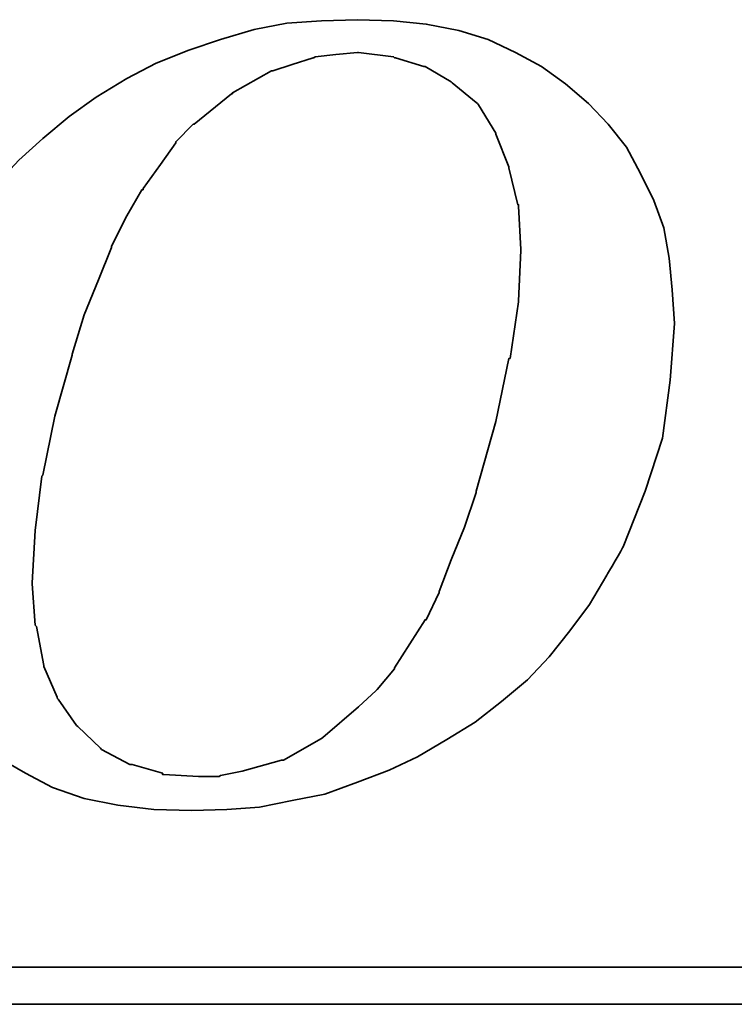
# Model space of a CAD drawing. Header units: millimetres. Extents: x 7 to 218, y -8 to 169.
# Tile 49 of 64: x 182.32 to 185.16, y 82.03 to 85.94. Entities that reach past the tile are written whole.
import ezdxf

# ---------------------------------------------------------------- set-up
doc = ezdxf.new("R2010")
doc.units = ezdxf.units.MM
doc.header["$LTSCALE"] = 0.2
doc.layers.add('layer 1', color=7, linetype='CONTINUOUS')

msp = doc.modelspace()

# ---------------------------------------------------------------- linework, layer by layer
at = {"layer": 'layer 1', "color": 1, "lineweight": 35}
for points, knots in [([(182.0686, 83.1694), (182.0686, 83.1694), (182.146, 83.0875), (182.146, 83.0875), (182.146, 83.0875), (182.146, 83.0875), (182.241, 83.0096), (182.241, 83.0096), (182.241, 83.0096), (182.241, 83.0096), (182.3445, 82.9498), (182.3445, 82.9498), (182.3445, 82.9498), (182.3445, 82.9498), (182.4525, 82.8931), (182.4525, 82.8931), (182.4525, 82.8931), (182.4525, 82.8931), (182.5776, 82.8499), (182.5776, 82.8499), (182.5776, 82.8499), (182.5776, 82.8499), (182.7117, 82.8238), (182.7117, 82.8238), (182.7117, 82.8238), (182.7117, 82.8238), (182.8543, 82.8067), (182.8543, 82.8067), (182.8543, 82.8067), (182.8543, 82.8067), (183.0051, 82.8022), (183.0051, 82.8022), (183.0051, 82.8022), (183.0051, 82.8022), (183.1437, 82.8067), (183.1437, 82.8067), (183.1437, 82.8067), (183.1437, 82.8067), (183.2728, 82.8157), (183.2728, 82.8157), (183.2728, 82.8157), (183.2728, 82.8157), (183.4024, 82.8413), (183.4024, 82.8413), (183.4024, 82.8413), (183.4024, 82.8413), (183.532, 82.867), (183.532, 82.867), (183.532, 82.867), (183.532, 82.867), (183.6616, 82.9147), (183.6616, 82.9147), (183.6616, 82.9147), (183.6616, 82.9147), (183.7867, 82.9624), (183.7867, 82.9624), (183.7867, 82.9624), (183.7867, 82.9624), (183.8992, 83.0146), (183.8992, 83.0146), (183.8992, 83.0146), (183.8992, 83.0146), (184.0162, 83.083), (184.0162, 83.083), (184.0162, 83.083), (184.0162, 83.083), (184.1287, 83.1523), (184.1287, 83.1523), (184.1287, 83.1523), (184.1287, 83.1523), (184.2322, 83.2342), (184.2322, 83.2342), (184.2322, 83.2342), (184.2322, 83.2342), (184.3353, 83.3206), (184.3353, 83.3206), (184.3353, 83.3206), (184.3353, 83.3206), (184.4217, 83.411), (184.4217, 83.411), (184.4217, 83.411), (184.4217, 83.411), (184.504, 83.515), (184.504, 83.515), (184.504, 83.515), (184.504, 83.515), (184.5814, 83.6185), (184.5814, 83.6185), (184.5814, 83.6185), (184.5814, 83.6185), (184.6507, 83.7355), (184.6507, 83.7355), (184.6507, 83.7355), (184.6507, 83.7355), (184.7155, 83.848), (184.7155, 83.848), (184.7155, 83.848), (184.7155, 83.848), (184.8024, 84.068), (184.8024, 84.068), (184.8024, 84.068), (184.8024, 84.068), (184.8712, 84.2791), (184.8712, 84.2791), (184.8712, 84.2791), (184.8712, 84.2791), (184.9009, 84.5086), (184.9009, 84.5086), (184.9009, 84.5086), (184.9009, 84.5086), (184.9185, 84.7327), (184.9185, 84.7327), (184.9185, 84.7327), (184.9185, 84.7327), (184.9095, 84.8668), (184.9095, 84.8668), (184.9095, 84.8668), (184.9095, 84.8668), (184.8969, 84.9919), (184.8969, 84.9919), (184.8969, 84.9919), (184.8969, 84.9919), (184.8757, 85.1125), (184.8757, 85.1125), (184.8757, 85.1125), (184.8757, 85.1125), (184.8361, 85.2205), (184.8361, 85.2205), (184.8361, 85.2205), (184.8361, 85.2205), (184.7844, 85.3285), (184.7844, 85.3285), (184.7844, 85.3285), (184.7844, 85.3285), (184.7281, 85.4324), (184.7281, 85.4324), (184.7281, 85.4324), (184.7281, 85.4324), (184.6552, 85.5229), (184.6552, 85.5229), (184.6552, 85.5229), (184.6552, 85.5229), (184.5774, 85.6052), (184.5774, 85.6052), (184.5774, 85.6052), (184.5774, 85.6052), (184.4869, 85.6831), (184.4869, 85.6831), (184.4869, 85.6831), (184.4869, 85.6831), (184.3915, 85.7524), (184.3915, 85.7524), (184.3915, 85.7524), (184.3915, 85.7524), (184.288, 85.8082), (184.288, 85.8082), (184.288, 85.8082), (184.288, 85.8082), (184.18, 85.8599), (184.18, 85.8599), (184.18, 85.8599), (184.18, 85.8599), (184.0639, 85.8946), (184.0639, 85.8946), (184.0639, 85.8946), (184.0639, 85.8946), (183.9339, 85.9207), (183.9339, 85.9207), (183.9339, 85.9207), (183.9339, 85.9207), (183.8043, 85.9333), (183.8043, 85.9333), (183.8043, 85.9333), (183.8043, 85.9333), (183.6616, 85.9378), (183.6616, 85.9378), (183.6616, 85.9378), (183.6616, 85.9378), (183.519, 85.9333), (183.519, 85.9333), (183.519, 85.9333), (183.519, 85.9333), (183.3813, 85.9243), (183.3813, 85.9243), (183.3813, 85.9243), (183.3813, 85.9243), (183.2512, 85.8991), (183.2512, 85.8991), (183.2512, 85.8991), (183.2512, 85.8991), (183.1176, 85.8599), (183.1176, 85.8599), (183.1176, 85.8599), (183.1176, 85.8599), (182.9925, 85.8172), (182.9925, 85.8172), (182.9925, 85.8172), (182.9925, 85.8172), (182.8633, 85.765), (182.8633, 85.765), (182.8633, 85.765), (182.8633, 85.765), (182.7463, 85.7047), (182.7463, 85.7047), (182.7463, 85.7047), (182.7463, 85.7047), (182.6257, 85.6309), (182.6257, 85.6309), (182.6257, 85.6309), (182.6257, 85.6309), (182.5177, 85.5535), (182.5177, 85.5535), (182.5177, 85.5535), (182.5177, 85.5535), (182.4138, 85.4671), (182.4138, 85.4671), (182.4138, 85.4671), (182.4138, 85.4671), (182.3188, 85.3807), (182.3188, 85.3807), (182.3188, 85.3807), (182.3188, 85.3807), (182.2324, 85.2898), (182.2324, 85.2898), (182.2324, 85.2898), (182.2324, 85.2898), (182.1505, 85.1863), (182.1505, 85.1863), (182.1505, 85.1863), (182.1505, 85.1863), (182.0767, 85.0913), (182.0767, 85.0913), (182.0767, 85.0913), (182.0767, 85.0913), (182.0164, 84.9829), (182.0164, 84.9829), (182.0164, 84.9829), (182.0164, 84.9829), (181.9651, 84.8758), (181.9651, 84.8758), (181.9651, 84.8758), (181.9651, 84.8758), (181.8697, 84.6508), (181.8697, 84.6508), (181.8697, 84.6508), (181.8697, 84.6508), (181.8049, 84.4388), (181.8049, 84.4388), (181.8049, 84.4388), (181.8049, 84.4388), (181.7707, 84.2323), (181.7707, 84.2323), (181.7707, 84.2323), (181.7707, 84.2323), (181.7536, 84.0334), (181.7536, 84.0334), (181.7536, 84.0334), (181.7536, 84.0334), (181.7617, 83.9128), (181.7617, 83.9128), (181.7617, 83.9128), (181.7617, 83.9128), (181.7752, 83.7958), (181.7752, 83.7958), (181.7752, 83.7958), (181.7752, 83.7958), (181.7788, 83.7958), (181.7788, 83.7958), (181.7788, 83.7958), (181.7788, 83.7958), (181.7968, 83.6752), (181.7968, 83.6752), (181.7968, 83.6752), (181.7968, 83.6752), (181.8355, 83.5667), (181.8355, 83.5667), (181.8355, 83.5667), (181.8355, 83.5667), (181.8787, 83.4632), (181.8787, 83.4632), (181.8787, 83.4632), (181.8787, 83.4632), (181.93, 83.3593), (181.93, 83.3593), (181.93, 83.3593), (181.93, 83.3593), (181.9948, 83.2648), (181.9948, 83.2648), (181.9948, 83.2648), (181.9948, 83.2648), (182.0686, 83.1694), (182.0686, 83.1694)], [0, 0, 0, 0, 0.013699, 0.013699, 0.013699, 0.013699, 0.027397, 0.027397, 0.027397, 0.027397, 0.041096, 0.041096, 0.041096, 0.041096, 0.054795, 0.054795, 0.054795, 0.054795, 0.068493, 0.068493, 0.068493, 0.068493, 0.082192, 0.082192, 0.082192, 0.082192, 0.09589, 0.09589, 0.09589, 0.09589, 0.109589, 0.109589, 0.109589, 0.109589, 0.123288, 0.123288, 0.123288, 0.123288, 0.136986, 0.136986, 0.136986, 0.136986, 0.150685, 0.150685, 0.150685, 0.150685, 0.164384, 0.164384, 0.164384, 0.164384, 0.178082, 0.178082, 0.178082, 0.178082, 0.191781, 0.191781, 0.191781, 0.191781, 0.205479, 0.205479, 0.205479, 0.205479, 0.219178, 0.219178, 0.219178, 0.219178, 0.232877, 0.232877, 0.232877, 0.232877, 0.246575, 0.246575, 0.246575, 0.246575, 0.260274, 0.260274, 0.260274, 0.260274, 0.273973, 0.273973, 0.273973, 0.273973, 0.287671, 0.287671, 0.287671, 0.287671, 0.30137, 0.30137, 0.30137, 0.30137, 0.315068, 0.315068, 0.315068, 0.315069, 0.328767, 0.328767, 0.328767, 0.328767, 0.342466, 0.342466, 0.342466, 0.342466, 0.356164, 0.356164, 0.356164, 0.356164, 0.369863, 0.369863, 0.369863, 0.369863, 0.383562, 0.383562, 0.383562, 0.383562, 0.39726, 0.39726, 0.39726, 0.39726, 0.410959, 0.410959, 0.410959, 0.410959, 0.424658, 0.424658, 0.424658, 0.424658, 0.438356, 0.438356, 0.438356, 0.438356, 0.452055, 0.452055, 0.452055, 0.452055, 0.465753, 0.465753, 0.465753, 0.465753, 0.479452, 0.479452, 0.479452, 0.479452, 0.493151, 0.493151, 0.493151, 0.493151, 0.506849, 0.506849, 0.506849, 0.506849, 0.520548, 0.520548, 0.520548, 0.520548, 0.534247, 0.534247, 0.534247, 0.534247, 0.547945, 0.547945, 0.547945, 0.547945, 0.561644, 0.561644, 0.561644, 0.561644, 0.575342, 0.575342, 0.575342, 0.575342, 0.589041, 0.589041, 0.589041, 0.589041, 0.60274, 0.60274, 0.60274, 0.60274, 0.616438, 0.616438, 0.616438, 0.616438, 0.630137, 0.630137, 0.630137, 0.630137, 0.643836, 0.643836, 0.643836, 0.643836, 0.657534, 0.657534, 0.657534, 0.657534, 0.671233, 0.671233, 0.671233, 0.671233, 0.684932, 0.684932, 0.684932, 0.684932, 0.69863, 0.69863, 0.69863, 0.69863, 0.712329, 0.712329, 0.712329, 0.712329, 0.726027, 0.726027, 0.726027, 0.726027, 0.739726, 0.739726, 0.739726, 0.739726, 0.753425, 0.753425, 0.753425, 0.753425, 0.767123, 0.767123, 0.767123, 0.767123, 0.780822, 0.780822, 0.780822, 0.780822, 0.794521, 0.794521, 0.794521, 0.794521, 0.808219, 0.808219, 0.808219, 0.808219, 0.821918, 0.821918, 0.821918, 0.821918, 0.835616, 0.835616, 0.835616, 0.835616, 0.849315, 0.849315, 0.849315, 0.849315, 0.863014, 0.863014, 0.863014, 0.863014, 0.876712, 0.876712, 0.876712, 0.876712, 0.890411, 0.890411, 0.890411, 0.890411, 0.90411, 0.90411, 0.90411, 0.90411, 0.917808, 0.917808, 0.917808, 0.917808, 0.931507, 0.931507, 0.931507, 0.931507, 0.945205, 0.945205, 0.945205, 0.945205, 0.958904, 0.958904, 0.958904, 0.958904, 0.972603, 0.972603, 0.972603, 0.972603, 0.986301, 0.986301, 0.986301, 0.986301, 1, 1, 1, 1]), ([(182.5303, 84.6121), (182.5303, 84.6121), (182.5776, 84.7678), (182.5776, 84.7678), (182.5776, 84.7678), (182.5776, 84.7678), (182.6338, 84.9059), (182.6338, 84.9059), (182.6338, 84.9059), (182.6338, 84.9059), (182.6856, 85.0351), (182.6856, 85.0351), (182.6856, 85.0351), (182.6856, 85.0351), (182.6856, 85.0396), (182.6856, 85.0396), (182.6856, 85.0396), (182.6856, 85.0396), (182.7463, 85.1602), (182.7463, 85.1602), (182.7463, 85.1602), (182.7463, 85.1602), (182.8066, 85.2637), (182.8066, 85.2637), (182.8066, 85.2637), (182.8066, 85.2637), (182.8111, 85.2637), (182.8111, 85.2637), (182.8111, 85.2637), (182.8111, 85.2637), (182.8111, 85.2682), (182.8111, 85.2682), (182.8111, 85.2682), (182.8111, 85.2682), (182.88, 85.3631), (182.88, 85.3631), (182.88, 85.3631), (182.88, 85.3631), (182.9407, 85.45), (182.9407, 85.45), (182.9407, 85.45), (182.9407, 85.45), (182.9407, 85.4536), (182.9407, 85.4536), (182.9407, 85.4536), (182.9407, 85.4536), (183.0096, 85.5229), (183.0096, 85.5229), (183.0096, 85.5229), (183.0096, 85.5229), (183.0141, 85.5229), (183.0141, 85.5229), (183.0141, 85.5229), (183.0141, 85.5229), (183.1612, 85.6444), (183.1612, 85.6444), (183.1612, 85.6444), (183.1612, 85.6444), (183.1657, 85.6444), (183.1657, 85.6444), (183.1657, 85.6444), (183.1657, 85.6444), (183.1657, 85.648), (183.1657, 85.648), (183.1657, 85.648), (183.1657, 85.648), (183.3205, 85.7344), (183.3205, 85.7344), (183.3205, 85.7344), (183.3205, 85.7344), (183.3255, 85.7344), (183.3255, 85.7344), (183.3255, 85.7344), (183.3255, 85.7344), (183.4024, 85.7605), (183.4024, 85.7605), (183.4024, 85.7605), (183.4024, 85.7605), (183.4852, 85.7866), (183.4852, 85.7866), (183.4852, 85.7866), (183.4852, 85.7866), (183.4888, 85.7866), (183.4888, 85.7866), (183.4888, 85.7866), (183.4888, 85.7866), (183.4933, 85.7911), (183.4933, 85.7911), (183.4933, 85.7911), (183.4933, 85.7911), (183.5752, 85.7992), (183.5752, 85.7992), (183.5752, 85.7992), (183.5752, 85.7992), (183.6616, 85.8082), (183.6616, 85.8082), (183.6616, 85.8082), (183.6616, 85.8082), (183.6661, 85.8082), (183.6661, 85.8082), (183.6661, 85.8082), (183.6661, 85.8082), (183.8043, 85.7911), (183.8043, 85.7911), (183.8043, 85.7911), (183.8043, 85.7911), (183.8083, 85.7866), (183.8083, 85.7866), (183.8083, 85.7866), (183.8083, 85.7866), (183.8128, 85.7866), (183.8128, 85.7866), (183.8128, 85.7866), (183.8128, 85.7866), (183.9249, 85.7524), (183.9249, 85.7524), (183.9249, 85.7524), (183.9249, 85.7524), (183.9294, 85.7524), (183.9294, 85.7524), (183.9294, 85.7524), (183.9294, 85.7524), (184.0329, 85.6912), (184.0329, 85.6912), (184.0329, 85.6912), (184.0329, 85.6912), (184.0374, 85.6876), (184.0374, 85.6876), (184.0374, 85.6876), (184.0374, 85.6876), (184.1323, 85.6093), (184.1323, 85.6093), (184.1323, 85.6093), (184.1323, 85.6093), (184.1368, 85.6052), (184.1368, 85.6052), (184.1368, 85.6052), (184.1368, 85.6052), (184.1413, 85.6007), (184.1413, 85.6007), (184.1413, 85.6007), (184.1413, 85.6007), (184.2106, 85.4882), (184.2106, 85.4882), (184.2106, 85.4882), (184.2106, 85.4882), (184.2106, 85.4842), (184.2106, 85.4842), (184.2106, 85.4842), (184.2106, 85.4842), (184.2619, 85.3546), (184.2619, 85.3546), (184.2619, 85.3546), (184.2619, 85.3546), (184.2619, 85.3501), (184.2619, 85.3501), (184.2619, 85.3501), (184.2619, 85.3501), (184.297, 85.2038), (184.297, 85.2038), (184.297, 85.2038), (184.297, 85.2038), (184.3006, 85.2038), (184.3006, 85.2038), (184.3006, 85.2038), (184.3006, 85.2038), (184.3006, 85.1989), (184.3006, 85.1989), (184.3006, 85.1989), (184.3006, 85.1989), (184.3096, 85.0261), (184.3096, 85.0261), (184.3096, 85.0261), (184.3096, 85.0261), (184.3096, 85.022), (184.3096, 85.022), (184.3096, 85.022), (184.3096, 85.022), (184.3006, 84.8236), (184.3006, 84.8236), (184.3006, 84.8236), (184.3006, 84.8236), (184.3006, 84.8191), (184.3006, 84.8191), (184.3006, 84.8191), (184.3006, 84.8191), (184.2664, 84.595), (184.2664, 84.595), (184.2664, 84.595), (184.2664, 84.595), (184.2619, 84.595), (184.2619, 84.595), (184.2619, 84.595), (184.2619, 84.595), (184.2106, 84.3439), (184.2106, 84.3439), (184.2106, 84.3439), (184.2106, 84.3439), (184.1323, 84.068), (184.1323, 84.068), (184.1323, 84.068), (184.1323, 84.068), (184.1323, 84.0631), (184.1323, 84.0631), (184.1323, 84.0631), (184.1323, 84.0631), (184.0855, 83.9254), (184.0855, 83.9254), (184.0855, 83.9254), (184.0855, 83.9254), (184.0329, 83.7958), (184.0329, 83.7958), (184.0329, 83.7958), (184.0329, 83.7958), (183.9856, 83.6707), (183.9856, 83.6707), (183.9856, 83.6707), (183.9856, 83.6707), (183.9856, 83.6662), (183.9856, 83.6662), (183.9856, 83.6662), (183.9856, 83.6662), (183.9339, 83.5582), (183.9339, 83.5582), (183.9339, 83.5582), (183.9339, 83.5582), (183.9294, 83.5582), (183.9294, 83.5582), (183.9294, 83.5582), (183.9294, 83.5582), (183.8695, 83.4632), (183.8695, 83.4632), (183.8695, 83.4632), (183.8695, 83.4632), (183.8083, 83.3683), (183.8083, 83.3683), (183.8083, 83.3683), (183.8083, 83.3683), (183.8083, 83.3638), (183.8083, 83.3638), (183.8083, 83.3638), (183.8083, 83.3638), (183.7399, 83.2819), (183.7399, 83.2819), (183.7399, 83.2819), (183.7399, 83.2819), (183.7354, 83.2774), (183.7354, 83.2774), (183.7354, 83.2774), (183.7354, 83.2774), (183.6661, 83.2126), (183.6661, 83.2126), (183.6661, 83.2126), (183.6661, 83.2126), (183.5239, 83.0915), (183.5239, 83.0915), (183.5239, 83.0915), (183.5239, 83.0915), (183.519, 83.0875), (183.519, 83.0875), (183.519, 83.0875), (183.519, 83.0875), (183.3682, 83.0011), (183.3682, 83.0011), (183.3682, 83.0011), (183.3682, 83.0011), (183.3637, 83.0011), (183.3637, 83.0011), (183.3637, 83.0011), (183.3637, 83.0011), (183.3597, 83.0011), (183.3597, 83.0011), (183.3597, 83.0011), (183.3597, 83.0011), (183.2044, 82.9579), (183.2044, 82.9579), (183.2044, 82.9579), (183.2044, 82.9579), (183.1176, 82.9403), (183.1176, 82.9403), (183.1176, 82.9403), (183.1176, 82.9403), (183.1131, 82.9363), (183.1131, 82.9363), (183.1131, 82.9363), (183.1131, 82.9363), (183.109, 82.9363), (183.109, 82.9363), (183.109, 82.9363), (183.109, 82.9363), (183.0312, 82.9363), (183.0312, 82.9363), (183.0312, 82.9363), (183.0312, 82.9363), (182.893, 82.9448), (182.893, 82.9448), (182.893, 82.9448), (182.893, 82.9448), (182.8885, 82.9448), (182.8885, 82.9448), (182.8885, 82.9448), (182.8885, 82.9448), (182.8885, 82.9498), (182.8885, 82.9498), (182.8885, 82.9498), (182.8885, 82.9498), (182.7679, 82.984), (182.7679, 82.984), (182.7679, 82.984), (182.7679, 82.984), (182.7634, 82.984), (182.7634, 82.984), (182.7634, 82.984), (182.7634, 82.984), (182.7589, 82.984), (182.7589, 82.984), (182.7589, 82.984), (182.7589, 82.984), (182.6469, 83.0443), (182.6469, 83.0443), (182.6469, 83.0443), (182.6469, 83.0443), (182.6424, 83.0488), (182.6424, 83.0488), (182.6424, 83.0488), (182.6424, 83.0488), (182.5519, 83.1352), (182.5519, 83.1352), (182.5519, 83.1352), (182.5519, 83.1352), (182.5474, 83.1397), (182.5474, 83.1397), (182.5474, 83.1397), (182.5474, 83.1397), (182.4745, 83.2432), (182.4745, 83.2432), (182.4745, 83.2432), (182.4745, 83.2432), (182.47, 83.2477), (182.47, 83.2477), (182.47, 83.2477), (182.47, 83.2477), (182.47, 83.2513), (182.47, 83.2513), (182.47, 83.2513), (182.47, 83.2513), (182.4178, 83.3728), (182.4178, 83.3728), (182.4178, 83.3728), (182.4178, 83.3728), (182.4178, 83.3773), (182.4178, 83.3773), (182.4178, 83.3773), (182.4178, 83.3773), (182.3881, 83.5321), (182.3881, 83.5321), (182.3881, 83.5321), (182.3881, 83.5321), (182.3836, 83.5366), (182.3836, 83.5366), (182.3836, 83.5366), (182.3836, 83.5366), (182.371, 83.7004), (182.371, 83.7004), (182.371, 83.7004), (182.371, 83.7004), (182.371, 83.7049), (182.371, 83.7049), (182.371, 83.7049), (182.371, 83.7049), (182.3836, 83.9128), (182.3836, 83.9128), (182.3836, 83.9128), (182.3836, 83.9128), (182.4093, 84.1279), (182.4093, 84.1279), (182.4093, 84.1279), (182.4093, 84.1279), (182.4138, 84.1324), (182.4138, 84.1324), (182.4138, 84.1324), (182.4138, 84.1324), (182.4615, 84.3655), (182.4615, 84.3655), (182.4615, 84.3655), (182.4615, 84.3655), (182.5303, 84.6076), (182.5303, 84.6076), (182.5303, 84.6076), (182.5303, 84.6076), (182.5303, 84.6121), (182.5303, 84.6121)], [0, 0, 0, 0, 0.010204, 0.010204, 0.010204, 0.010204, 0.020408, 0.020408, 0.020408, 0.020408, 0.030612, 0.030612, 0.030612, 0.030612, 0.040816, 0.040816, 0.040816, 0.040816, 0.05102, 0.05102, 0.05102, 0.05102, 0.061224, 0.061224, 0.061224, 0.061224, 0.071429, 0.071429, 0.071429, 0.071429, 0.081633, 0.081633, 0.081633, 0.081633, 0.091837, 0.091837, 0.091837, 0.091837, 0.102041, 0.102041, 0.102041, 0.102041, 0.112245, 0.112245, 0.112245, 0.112245, 0.122449, 0.122449, 0.122449, 0.122449, 0.132653, 0.132653, 0.132653, 0.132653, 0.142857, 0.142857, 0.142857, 0.142857, 0.153061, 0.153061, 0.153061, 0.153061, 0.163265, 0.163265, 0.163265, 0.163265, 0.173469, 0.173469, 0.173469, 0.173469, 0.183673, 0.183673, 0.183673, 0.183673, 0.193878, 0.193878, 0.193878, 0.193878, 0.204082, 0.204082, 0.204082, 0.204082, 0.214286, 0.214286, 0.214286, 0.214286, 0.22449, 0.22449, 0.22449, 0.22449, 0.234694, 0.234694, 0.234694, 0.234694, 0.244898, 0.244898, 0.244898, 0.244898, 0.255102, 0.255102, 0.255102, 0.255102, 0.265306, 0.265306, 0.265306, 0.265306, 0.27551, 0.27551, 0.27551, 0.27551, 0.285714, 0.285714, 0.285714, 0.285714, 0.295918, 0.295918, 0.295918, 0.295918, 0.306122, 0.306122, 0.306122, 0.306122, 0.316327, 0.316327, 0.316327, 0.316327, 0.326531, 0.326531, 0.326531, 0.326531, 0.336735, 0.336735, 0.336735, 0.336735, 0.346939, 0.346939, 0.346939, 0.346939, 0.357143, 0.357143, 0.357143, 0.357143, 0.367347, 0.367347, 0.367347, 0.367347, 0.377551, 0.377551, 0.377551, 0.377551, 0.387755, 0.387755, 0.387755, 0.387755, 0.397959, 0.397959, 0.397959, 0.397959, 0.408163, 0.408163, 0.408163, 0.408163, 0.418367, 0.418367, 0.418367, 0.418367, 0.428571, 0.428571, 0.428571, 0.428571, 0.438776, 0.438776, 0.438776, 0.438776, 0.44898, 0.44898, 0.44898, 0.44898, 0.459184, 0.459184, 0.459184, 0.459184, 0.469388, 0.469388, 0.469388, 0.469388, 0.479592, 0.479592, 0.479592, 0.479592, 0.489796, 0.489796, 0.489796, 0.489796, 0.5, 0.5, 0.5, 0.5, 0.510204, 0.510204, 0.510204, 0.510204, 0.520408, 0.520408, 0.520408, 0.520408, 0.530612, 0.530612, 0.530612, 0.530612, 0.540816, 0.540816, 0.540816, 0.540816, 0.55102, 0.55102, 0.55102, 0.55102, 0.561224, 0.561224, 0.561224, 0.561224, 0.571429, 0.571429, 0.571429, 0.571429, 0.581633, 0.581633, 0.581633, 0.581633, 0.591837, 0.591837, 0.591837, 0.591837, 0.602041, 0.602041, 0.602041, 0.602041, 0.612245, 0.612245, 0.612245, 0.612245, 0.622449, 0.622449, 0.622449, 0.622449, 0.632653, 0.632653, 0.632653, 0.632653, 0.642857, 0.642857, 0.642857, 0.642857, 0.653061, 0.653061, 0.653061, 0.653061, 0.663265, 0.663265, 0.663265, 0.663265, 0.673469, 0.673469, 0.673469, 0.673469, 0.683673, 0.683673, 0.683673, 0.683673, 0.693878, 0.693878, 0.693878, 0.693878, 0.704082, 0.704082, 0.704082, 0.704082, 0.714286, 0.714286, 0.714286, 0.714286, 0.72449, 0.72449, 0.72449, 0.72449, 0.734694, 0.734694, 0.734694, 0.734694, 0.744898, 0.744898, 0.744898, 0.744898, 0.755102, 0.755102, 0.755102, 0.755102, 0.765306, 0.765306, 0.765306, 0.765306, 0.77551, 0.77551, 0.77551, 0.77551, 0.785714, 0.785714, 0.785714, 0.785714, 0.795918, 0.795918, 0.795918, 0.795918, 0.806122, 0.806122, 0.806122, 0.806122, 0.816327, 0.816327, 0.816327, 0.816327, 0.826531, 0.826531, 0.826531, 0.826531, 0.836735, 0.836735, 0.836735, 0.836735, 0.846939, 0.846939, 0.846939, 0.846939, 0.857143, 0.857143, 0.857143, 0.857143, 0.867347, 0.867347, 0.867347, 0.867347, 0.877551, 0.877551, 0.877551, 0.877551, 0.887755, 0.887755, 0.887755, 0.887755, 0.897959, 0.897959, 0.897959, 0.897959, 0.908163, 0.908163, 0.908163, 0.908163, 0.918367, 0.918367, 0.918367, 0.918367, 0.928571, 0.928571, 0.928571, 0.928571, 0.938776, 0.938776, 0.938776, 0.938776, 0.94898, 0.94898, 0.94898, 0.94898, 0.959184, 0.959184, 0.959184, 0.959184, 0.969388, 0.969388, 0.969388, 0.969388, 0.979592, 0.979592, 0.979592, 0.979592, 0.989796, 0.989796, 0.989796, 0.989796, 1, 1, 1, 1]), ([(197.7741, 82.7203), (197.7741, 82.7203), (197.7741, 82.2149), (197.7741, 82.2149), (197.7741, 82.2149), (197.7741, 82.2149), (197.7741, 82.1803), (197.7741, 82.1803), (197.7741, 82.1803), (197.7741, 82.1803), (197.7394, 82.1803), (197.7394, 82.1803), (197.7394, 82.1803), (197.7394, 82.1803), (168.2113, 82.1803), (168.2113, 82.1803), (168.2113, 82.1803), (168.2113, 82.1803), (168.2113, 82.0336), (168.2113, 82.0336), (168.2113, 82.0336), (168.2113, 82.0336), (199.0309, 82.0336), (199.0309, 82.0336), (199.0309, 82.0336), (199.0309, 82.0336), (197.7741, 82.7203), (197.7741, 82.7203)], [0, 0, 0, 0, 0.142857, 0.142857, 0.142857, 0.142857, 0.285714, 0.285714, 0.285714, 0.285714, 0.428571, 0.428571, 0.428571, 0.428571, 0.571429, 0.571429, 0.571429, 0.571429, 0.714286, 0.714286, 0.714286, 0.714286, 0.857143, 0.857143, 0.857143, 0.857143, 1, 1, 1, 1])]:
    msp.add_open_spline(points, degree=3, knots=knots, dxfattribs=at)

doc.saveas('drawing.dxf')
